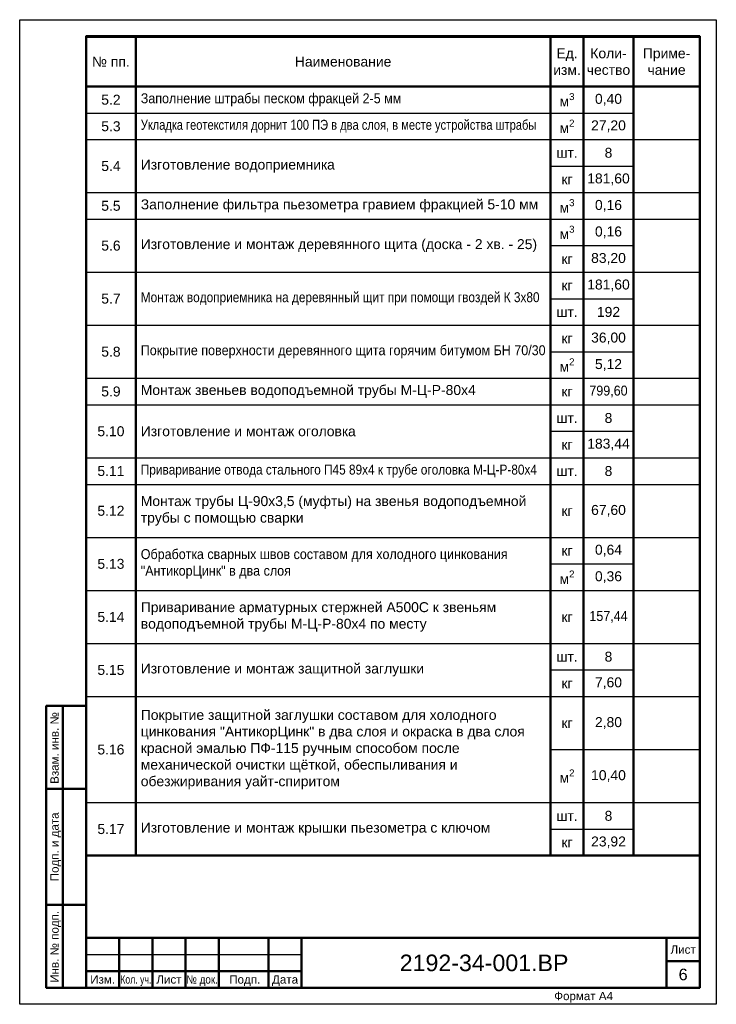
# Paper-space layout '6' of a CAD drawing. Header units: millimetres. Extents: x 45 to 255, y -5 to 292.
import ezdxf
from ezdxf.enums import TextEntityAlignment as Align

# ---------------------------------------------------------------- set-up
doc = ezdxf.new("R2010")
doc.units = ezdxf.units.MM
doc.layers.add('ГТО-2 Рамка и штамп', color=7, linetype='Continuous', lineweight=25)
doc.layers.add('ОКИАиМ_Рамка и штамп', color=7, linetype='Continuous', lineweight=25)
doc.styles.add('Arial', font='arial.ttf')
doc.styles.add('ГТО-2', font='arial.ttf')
doc.styles.add('ОКИАиМ', font='arial.ttf')

# ---------------------------------------------------------------- blocks, each defined once
blk = doc.blocks.new('*U4')
at = {"layer": 'ОКИАиМ_Рамка и штамп', "lineweight": 50}
for p, q in [((-197, 5), (-197, 90)), ((-202, 65), (-190, 65)), ((-202, 30), (-190, 30)), ((-180, 20), (-180, 5)), ((-170, 20), (-170, 5)), ((-160, 20), (-160, 5)), ((-150, 20), (-150, 5)), ((-135, 20), (-135, 5)), ((-125, 20), (-125, 5)), ((-15, 20), (-15, 5)), ((-5, 13), (-15, 13)), ((-190, 10), (-125, 10))]:
    blk.add_line(p, q, dxfattribs=at)
at = {"layer": 'ОКИАиМ_Рамка и штамп', "lineweight": 25}
blk.add_line((-190, 15), (-125, 15), dxfattribs=at)
blk.add_lwpolyline([(0, 0), (-210, 0), (-210, 297), (0, 297)], close=True, dxfattribs=at)
at = {"layer": 'ОКИАиМ_Рамка и штамп', "lineweight": 50}
for points in [[(-5, 5), (-190, 5), (-190, 292), (-5, 292)], [(-190, 5), (-202, 5), (-202, 90), (-190, 90)], [(-190, 5), (-5, 5), (-5, 20), (-190, 20)]]:
    blk.add_lwpolyline(points, close=True, dxfattribs=at)
at = {"layer": 'ОКИАиМ_Рамка и штамп', "style": 'ОКИАиМ'}
for s, p in [('Взам. инв. №', (-199.5, 66.5)), ('Инв. № подп.', (-199.5, 6.5))]:
    blk.add_text(s, height=2.5, rotation=90, dxfattribs=at).set_placement(p, align=Align.MIDDLE_LEFT)
blk.add_text('Подп. и дата', height=2.5, rotation=90, dxfattribs=at).set_placement((-199.5, 47.5), align=Align.MIDDLE_CENTER)
blk.add_text('Лист', height=2.5, dxfattribs=at).set_placement((-10, 16.5), align=Align.MIDDLE_CENTER)
for s, p in [('Изм.', (-188.74, 8.75)), ('Лист', (-168.79, 8.75)), ('Подп.', (-146.83, 8.75)), ('Дата', (-133.92, 8.75))]:
    blk.add_text(s, height=2.5, dxfattribs=at).set_placement(p, align=Align.TOP_LEFT)
for s, width, p in [('Кол. уч.', 0.75, (-179.68, 8.75)), ('№ док.', 0.85, (-159.76, 8.75))]:
    blk.add_text(s, height=2.5, dxfattribs=dict(at, width=width)).set_placement(p, align=Align.TOP_LEFT)
at = {"layer": 'ОКИАиМ_Рамка и штамп', "style": 'ОКИАиМ', "flags": 8}
for tag, p in [('ИНВНОМЕРВЗАМЕН6', (-193.5, 66.5)), ('ИНВНОМЕР6', (-193.5, 6.5))]:
    blk.add_attdef(tag, text='', height=2.5, rotation=90, dxfattribs=at).set_placement(p, align=Align.MIDDLE_LEFT)
at = {"layer": 'ОКИАиМ_Рамка и штамп', "style": 'ОКИАиМ'}
for tag, height, p in [('ОБОЗНАЧЕНИЕ6.1', 5, (-70, 12.5)), ('ЛИСТ6', 3.5, (-10, 9))]:
    blk.add_attdef(tag, text='', height=height, dxfattribs=at).set_placement(p, align=Align.MIDDLE_CENTER)
blk.add_attdef('ФОРМАТ6', text='', height=2.5, dxfattribs=at).set_placement((-40, 3.75), align=Align.TOP_CENTER)
blk = doc.blocks.new('*T26')
at = {"color": 0, "lineweight": 50, "ltscale": 100, "transparency": 16777216}
for p, q in [((0, 0), (185, 0)), ((0, 0), (0, -15)), ((15, 0), (15, -15)), ((140, 0), (140, -15)), ((150, 0), (150, -15)), ((165, 0), (165, -15)), ((185, 0), (185, -15)), ((0, -15), (185, -15)), ((0, -15), (0, -247)), ((15, -15), (15, -247)), ((140, -15), (140, -39)), ((150, -15), (150, -247)), ((185, -15), (185, -199)), ((140, -47), (140, -63)), ((140, -87), (140, -95)), ((165, -87), (165, -103)), ((140, -111), (140, -119)), ((140, -127), (140, -135)), ((165, -167), (165, -183)), ((140, -183), (140, -191)), ((165, -199), (165, -231)), ((185, -215), (185, -247)), ((140, -231), (140, -239)), ((0, -247), (185, -247))]:
    blk.add_line(p, q, dxfattribs=at)
at = {"color": 0, "linetype": 'ByBlock', "lineweight": 50, "ltscale": 100, "transparency": 16777216}
for p, q in [((165, -15), (165, -87)), ((140, -39), (140, -47)), ((140, -63), (140, -87)), ((140, -95), (140, -111)), ((165, -103), (165, -167)), ((140, -119), (140, -127)), ((140, -135), (140, -183)), ((165, -183), (165, -199)), ((140, -191), (140, -231)), ((185, -199), (185, -215)), ((165, -231), (165, -247)), ((140, -239), (140, -247))]:
    blk.add_line(p, q, dxfattribs=at)
at = {"color": 0, "linetype": 'ByBlock', "lineweight": -2, "ltscale": 100, "transparency": 16777216}
for p, q in [((0, -23), (165, -23)), ((0, -31), (165, -31)), ((140, -39), (165, -39)), ((0, -47), (15, -47)), ((150, -47), (165, -47)), ((15, -55), (140, -55)), ((140, -63), (165, -63)), ((140, -71), (150, -71)), ((140, -79), (165, -79)), ((15, -87), (165, -87)), ((140, -95), (150, -95)), ((140, -103), (150, -103)), ((15, -111), (185, -111)), ((140, -119), (165, -119)), ((15, -127), (165, -127)), ((140, -135), (165, -135)), ((140, -151), (185, -151)), ((140, -159), (165, -159)), ((140, -167), (150, -167)), ((15, -183), (150, -183)), ((165, -183), (185, -183)), ((140, -191), (165, -191)), ((15, -231), (150, -231)), ((140, -239), (165, -239))]:
    blk.add_line(p, q, dxfattribs=at)
at = {"color": 0, "ltscale": 100, "transparency": 16777216}
for p, q in [((165, -31), (185, -31)), ((140, -47), (150, -47)), ((165, -47), (185, -47)), ((0, -55), (15, -55)), ((140, -55), (185, -55)), ((0, -71), (140, -71)), ((150, -71), (185, -71)), ((0, -87), (15, -87)), ((165, -87), (185, -87)), ((0, -103), (15, -103)), ((165, -103), (185, -103)), ((0, -111), (15, -111)), ((0, -127), (15, -127)), ((165, -127), (185, -127)), ((0, -135), (15, -135)), ((165, -135), (185, -135)), ((0, -151), (15, -151)), ((0, -167), (15, -167)), ((165, -167), (185, -167)), ((0, -183), (15, -183)), ((0, -199), (15, -199)), ((165, -199), (185, -199)), ((0, -231), (15, -231)), ((165, -231), (185, -231))]:
    blk.add_line(p, q, dxfattribs=at)
at = {"color": 0, "lineweight": -2, "ltscale": 100, "transparency": 16777216}
for p, q in [((15, -47), (140, -47)), ((15, -103), (140, -103)), ((15, -135), (140, -135)), ((15, -151), (140, -151)), ((15, -167), (140, -167))]:
    blk.add_line(p, q, dxfattribs=at)
at = {"color": 0, "lineweight": 25, "ltscale": 100, "transparency": 16777216}
for p, q in [((150, -95), (165, -95)), ((150, -103), (165, -103)), ((150, -167), (165, -167)), ((150, -183), (165, -183)), ((15, -199), (165, -199)), ((140, -215), (185, -215)), ((150, -231), (165, -231))]:
    blk.add_line(p, q, dxfattribs=at)
at = {"color": 0, "ltscale": 100, "transparency": 16777216, "char_height": 3}
for s, insert, width, attachment_point, style in [('№ пп.', (7.5, -7.5), 12, 5, 'ГТО-2'), ('Наименование', (77.5, -7.5), 122, 5, 'ГТО-2'), ('Ед.\\Pизм.', (145, -7.5), 10, 5, 'ГТО-2'), ('Коли-\\Pчество', (157.5, -7.5), 15, 5, 'ГТО-2'), ('Приме-\\Pчание', (175, -7.5), 17, 5, 'ГТО-2'), ('5.2', (7.5, -19), 12, 5, 'ГТО-2'), ('{\\W0.9;Заполнение штрабы песком фракцей 2-5 мм}', (16.5, -19), 122, 4, 'ГТО-2'), ('\\A1;м{\\H0.7x;\\S3^ ;}', (145, -19), 7, 5, 'ГТО-2'), ('0,40', (157.5, -19), 15, 5, 'ГТО-2'), ('5.3', (7.5, -27), 12, 5, 'ГТО-2'), ('{\\W0.8;Укладка геотекстиля дорнит 100 ПЭ в два слоя, в месте устройства штрабы}', (16.5, -27), 122, 4, 'ГТО-2'), ('\\A1;м{\\H0.7x;\\S2^ ;}', (145, -27), 7, 5, 'ГТО-2'), ('27,20', (157.5, -27), 15, 5, 'ГТО-2'), ('шт.', (145, -35), 7, 5, 'ГТО-2'), ('8', (157.5, -35), 15, 5, 'ГТО-2'), ('5.4', (7.5, -39), 12, 5, 'ГТО-2'), ('Изготовление водоприемника', (16.5, -39), 122, 4, 'ГТО-2'), ('181,60', (157.5, -43), 15, 5, 'ГТО-2'), ('кг', (145, -43), 7, 5, 'ГТО-2'), ('Заполнение фильтра пьезометра гравием фракцией 5-10 мм', (16.5, -51), 122, 4, 'ГТО-2'), ('5.5', (7.5, -51), 12, 5, 'ГТО-2'), ('\\A1;м{\\H0.7x;\\S3^ ;}', (145, -51), 7, 5, 'ГТО-2'), ('0,16', (157.5, -51), 12, 5, 'ГТО-2'), ('\\A1;м{\\H0.7x;\\S3^ ;}', (145, -59), 7, 5, 'ГТО-2'), ('0,16', (157.5, -59), 15, 5, 'ГТО-2'), ('5.6', (7.5, -63), 12, 5, 'ГТО-2'), ('Изготовление и монтаж деревянного щита (доска - 2 хв. - 25)', (16.5, -63), 122, 4, 'ГТО-2'), ('83,20', (157.5, -67), 15, 5, 'ГТО-2'), ('кг', (145, -67), 7, 5, 'ГТО-2'), ('кг', (145, -75), 7, 5, 'ГТО-2'), ('181,60', (157.5, -75), 15, 5, 'ГТО-2'), ('5.7', (7.5, -79), 12, 5, 'ГТО-2'), ('{\\W0.85;Монтаж водоприемника на деревянный щит при помощи гвоздей К 3х80 }', (16.5, -79), 122, 4, 'ГТО-2'), ('шт.', (145, -83), 7, 5, 'ГТО-2'), ('192', (157.5, -83), 15, 5, 'ГТО-2'), ('36,00', (157.5, -91), 12, 5, 'ГТО-2'), ('{\\W0.9;Покрытие поверхности деревянного щита горячим битумом БН 70/30 }', (16.5, -95), 122, 4, 'ГТО-2'), ('\\A1;кг', (145, -91), 7, 5, 'ГТО-2'), ('5.8', (7.5, -95), 12, 5, 'ГТО-2'), ('\\A1;м{\\H0.7x;\\S2^ ;}', (145, -99), 7, 5, 'ГТО-2'), ('5,12', (157.5, -99), 12, 5, 'ГТО-2'), ('5.9', (7.5, -107), 12, 5, 'ГТО-2'), ('{\\C256;Монтаж звеньев водоподъемной трубы }М-Ц-Р-80х4', (16.5, -107), 122, 4, 'Arial'), ('кг', (145, -107), 7, 5, 'ГТО-2'), ('{\\W0.9;799,60}', (157.5, -107), 15, 5, 'ГТО-2'), ('шт.', (145, -115), 7, 5, 'ГТО-2'), ('8', (157.5, -115), 15, 5, 'ГТО-2'), ('5.10', (7.5, -119), 12, 5, 'ГТО-2'), ('Изготовление и монтаж оголовка ', (16.5, -119), 122, 4, 'ГТО-2'), ('183,44', (157.5, -123), 15, 5, 'ГТО-2'), ('кг', (145, -123), 7, 5, 'ГТО-2'), ('5.11', (7.5, -131), 12, 5, 'ГТО-2'), ('{\\W0.85;Приваривание отвода стального П45 89х4 к трубе оголовка М-Ц-Р-80х4 }', (16.5, -131), 122, 4, 'ГТО-2'), ('шт.', (145, -131), 7, 5, 'ГТО-2'), ('8', (157.5, -131), 15, 5, 'ГТО-2'), ('{\\C256;Монтаж} трубы Ц-90х3,5 (муфты) на звенья водоподъемной трубы с помощью сварки ', (16.5, -143), 122, 4, 'ГТО-2'), ('5.12', (7.5, -143), 12, 5, 'ГТО-2'), ('кг', (145, -143), 7, 5, 'ГТО-2'), ('67,60', (157.5, -143), 15, 5, 'ГТО-2'), ('кг', (145, -155), 7, 5, 'ГТО-2'), ('0,64', (157.5, -155), 15, 5, 'ГТО-2'), ('5.13', (7.5, -159), 12, 5, 'ГТО-2'), ('{\\W0.9;Обработка сварных швов составом для холодного цинкования "АнтикорЦинк" в два слоя}', (16.5, -159), 122, 4, 'ГТО-2'), ('\\A1;м{\\H0.7x;\\S2^ ;}', (145, -163), 7, 5, 'ГТО-2'), ('0,36', (157.5, -163), 12, 5, 'ГТО-2'), ('Приваривание арматурных стержней А500С к {\\C256;звеньям водоподъемной трубы }М-Ц-Р-80х4 по месту', (16.5, -175), 122, 4, 'ГТО-2'), ('5.14', (7.5, -175), 12, 5, 'ГТО-2'), ('кг', (145, -175), 7, 5, 'ГТО-2'), ('{\\W0.9;157,44}', (157.5, -175), 12, 5, 'ГТО-2'), ('шт.', (145, -187), 7, 5, 'ГТО-2'), ('8', (157.5, -187), 15, 5, 'ГТО-2'), ('5.15', (7.5, -191), 12, 5, 'ГТО-2'), ('Изготовление и монтаж защитной заглушки', (16.5, -191), 122, 4, 'ГТО-2'), ('кг', (145, -195), 7, 5, 'ГТО-2'), ('7,60', (157.5, -195), 15, 5, 'ГТО-2'), ('{\\C256;Покрытие защитной заглушки }составом для холодного цинкования "АнтикорЦинк"{\\C256; в два слоя и окраска в два слоя красной эмалью ПФ-115 ручным способом после механической очистки щёткой, обеспыливания и обезжиривания уайт-спиритом}', (16.5, -215), 122, 4, 'Arial'), ('кг', (145, -207), 7, 5, 'ГТО-2'), ('2,80', (157.5, -207), 15, 5, 'ГТО-2'), ('5.16', (7.5, -215), 12, 5, 'ГТО-2'), ('\\A1;м{\\H0.7x;\\S2^ ;}', (145, -223), 7, 5, 'ГТО-2'), ('10,40', (157.5, -223), 12, 5, 'ГТО-2'), ('шт.', (145, -235), 7, 5, 'ГТО-2'), ('8', (157.5, -235), 15, 5, 'ГТО-2'), ('5.17', (7.5, -239), 12, 5, 'ГТО-2'), ('Изготовление и монтаж крышки пьезометра с ключом ', (16.5, -239), 122, 4, 'ГТО-2'), ('кг', (145, -243), 7, 5, 'ГТО-2'), ('23,92', (157.5, -243), 15, 5, 'ГТО-2')]:
    blk.add_mtext(s, dxfattribs=dict(at, insert=insert, width=width, attachment_point=attachment_point, style=style))

psp = doc.layouts.new('6')

# ---------------------------------------------------------------- block references
psp.add_blockref('*T26', (64.63, 286.94))
at = {"layer": 'ГТО-2 Рамка и штамп'}
psp.add_blockref('*U4', (254.63, -4.9), dxfattribs=at).add_auto_attribs({'ОБОЗНАЧЕНИЕ6.1': '2192-34-001.ВР', 'ФОРМАТ6': 'Формат А4', 'ЛИСТ6': '6'})

doc.saveas('drawing.dxf')
